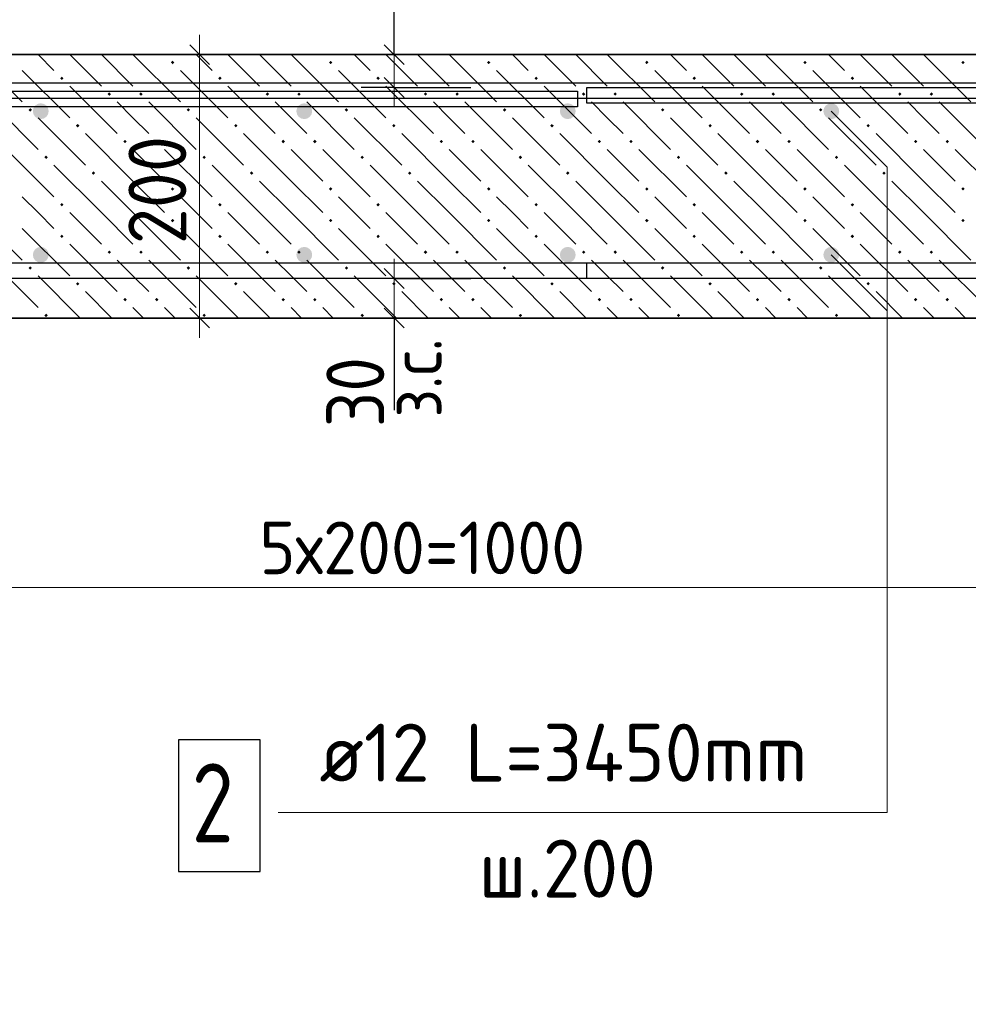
# Model space of a CAD drawing. Header units: millimetres. Extents: x 0 to 21000, y -5 to 14850.
# Tile 21 of 24: x 16320 to 18120, y 11441 to 13310. Entities that reach past the tile are written whole.
import ezdxf

# ---------------------------------------------------------------- set-up
doc = ezdxf.new("R2010")
doc.units = ezdxf.units.MM
for name, color, linetype, lineweight in [('Армирование стержнями_ общее', 7, 'Continuous', 25), ('Обрамление Г-обр.', 7, 'Continuous', 25), ('Обрамление П-обр. равн.', 7, 'Continuous', 25), ('Позиционная метка линия выноска', 7, 'Continuous', 13), ('Размерная линия_ общее', 7, 'Continuous', 13), ('Фоновоя арматура Х1', 7, 'Continuous', 25)]:
    doc.layers.add(name, color=color, linetype=linetype, lineweight=lineweight)
doc.layers.add('ЖБ Лестница', color=7, linetype='Continuous', lineweight=25, true_color=0xe0e0ff)
doc.layers.add('Размерная выноска', color=7, linetype='Continuous')
doc.styles.add('ISOCPEUR', font='txt')

msp = doc.modelspace()

# ---------------------------------------------------------------- hatches: boundary and pattern name
at = {"layer": 'ЖБ Лестница', "linetype": 'Continuous', "lineweight": 18, "transparency": 33554687}
for points in [[(16606.9, 13228.5), (16610.1, 13231.7), (16613.4, 13228.5), (16610.1, 13225.2)], [(16906.9, 13228.5), (16910.1, 13231.7), (16913.4, 13228.5), (16910.1, 13225.2)], [(17206.9, 13228.5), (17210.1, 13231.7), (17213.4, 13228.5), (17210.1, 13225.2)], [(17506.9, 13228.5), (17510.1, 13231.7), (17513.4, 13228.5), (17510.1, 13225.2)], [(17806.9, 13228.5), (17810.1, 13231.7), (17813.4, 13228.5), (17810.1, 13225.2)], [(18106.9, 13228.5), (18110.1, 13231.7), (18113.4, 13228.5), (18110.1, 13225.2)], [(16396.9, 13198.5), (16400.1, 13201.7), (16403.4, 13198.5), (16400.1, 13195.2)], [(16696.9, 13198.5), (16700.1, 13201.7), (16703.4, 13198.5), (16700.1, 13195.2)], [(16996.9, 13198.5), (17000.1, 13201.7), (17003.4, 13198.5), (17000.1, 13195.2)], [(17296.9, 13198.5), (17300.1, 13201.7), (17303.4, 13198.5), (17300.1, 13195.2)], [(17596.9, 13198.5), (17600.1, 13201.7), (17603.4, 13198.5), (17600.1, 13195.2)], [(17896.9, 13198.5), (17900.1, 13201.7), (17903.4, 13198.5), (17900.1, 13195.2)], [(16486.9, 13168.5), (16490.1, 13171.7), (16493.4, 13168.5), (16490.1, 13165.2)], [(16546.9, 13168.5), (16550.1, 13171.7), (16553.4, 13168.5), (16550.1, 13165.2)], [(16786.9, 13168.5), (16790.1, 13171.7), (16793.4, 13168.5), (16790.1, 13165.2)], [(16846.9, 13168.5), (16850.1, 13171.7), (16853.4, 13168.5), (16850.1, 13165.2)], [(17086.9, 13168.5), (17090.1, 13171.7), (17093.4, 13168.5), (17090.1, 13165.2)], [(17146.9, 13168.5), (17150.1, 13171.7), (17153.4, 13168.5), (17150.1, 13165.2)], [(17386.9, 13168.5), (17390.1, 13171.7), (17393.4, 13168.5), (17390.1, 13165.2)], [(17446.9, 13168.5), (17450.1, 13171.7), (17453.4, 13168.5), (17450.1, 13165.2)], [(17686.9, 13168.5), (17690.1, 13171.7), (17693.4, 13168.5), (17690.1, 13165.2)], [(17746.9, 13168.5), (17750.1, 13171.7), (17753.4, 13168.5), (17750.1, 13165.2)], [(17986.9, 13168.5), (17990.1, 13171.7), (17993.4, 13168.5), (17990.1, 13165.2)], [(18046.9, 13168.5), (18050.1, 13171.7), (18053.4, 13168.5), (18050.1, 13165.2)], [(16336.9, 13138.5), (16340.1, 13141.7), (16343.4, 13138.5), (16340.1, 13135.2)], [(16636.9, 13138.5), (16640.1, 13141.7), (16643.4, 13138.5), (16640.1, 13135.2)], [(16936.9, 13138.5), (16940.1, 13141.7), (16943.4, 13138.5), (16940.1, 13135.2)], [(17236.9, 13138.5), (17240.1, 13141.7), (17243.4, 13138.5), (17240.1, 13135.2)], [(17536.9, 13138.5), (17540.1, 13141.7), (17543.4, 13138.5), (17540.1, 13135.2)], [(17836.9, 13138.5), (17840.1, 13141.7), (17843.4, 13138.5), (17840.1, 13135.2)], [(16426.9, 13108.5), (16430.1, 13111.7), (16433.4, 13108.5), (16430.1, 13105.2)], [(16726.9, 13108.5), (16730.1, 13111.7), (16733.4, 13108.5), (16730.1, 13105.2)], [(17026.9, 13108.5), (17030.1, 13111.7), (17033.4, 13108.5), (17030.1, 13105.2)], [(17326.9, 13108.5), (17330.1, 13111.7), (17333.4, 13108.5), (17330.1, 13105.2)], [(17626.9, 13108.5), (17630.1, 13111.7), (17633.4, 13108.5), (17630.1, 13105.2)], [(17926.9, 13108.5), (17930.1, 13111.7), (17933.4, 13108.5), (17930.1, 13105.2)], [(16516.9, 13078.5), (16520.1, 13081.7), (16523.4, 13078.5), (16520.1, 13075.2)], [(16576.9, 13078.5), (16580.1, 13081.7), (16583.4, 13078.5), (16580.1, 13075.2)], [(16816.9, 13078.5), (16820.1, 13081.7), (16823.4, 13078.5), (16820.1, 13075.2)], [(16876.9, 13078.5), (16880.1, 13081.7), (16883.4, 13078.5), (16880.1, 13075.2)], [(17116.9, 13078.5), (17120.1, 13081.7), (17123.4, 13078.5), (17120.1, 13075.2)], [(17176.9, 13078.5), (17180.1, 13081.7), (17183.4, 13078.5), (17180.1, 13075.2)], [(17416.9, 13078.5), (17420.1, 13081.7), (17423.4, 13078.5), (17420.1, 13075.2)], [(17476.9, 13078.5), (17480.1, 13081.7), (17483.4, 13078.5), (17480.1, 13075.2)], [(17716.9, 13078.5), (17720.1, 13081.7), (17723.4, 13078.5), (17720.1, 13075.2)], [(17776.9, 13078.5), (17780.1, 13081.7), (17783.4, 13078.5), (17780.1, 13075.2)], [(18016.9, 13078.5), (18020.1, 13081.7), (18023.4, 13078.5), (18020.1, 13075.2)], [(18076.9, 13078.5), (18080.1, 13081.7), (18083.4, 13078.5), (18080.1, 13075.2)], [(16366.9, 13048.5), (16370.1, 13051.7), (16373.4, 13048.5), (16370.1, 13045.2)], [(16666.9, 13048.5), (16670.1, 13051.7), (16673.4, 13048.5), (16670.1, 13045.2)], [(16966.9, 13048.5), (16970.1, 13051.7), (16973.4, 13048.5), (16970.1, 13045.2)], [(17266.9, 13048.5), (17270.1, 13051.7), (17273.4, 13048.5), (17270.1, 13045.2)], [(17566.9, 13048.5), (17570.1, 13051.7), (17573.4, 13048.5), (17570.1, 13045.2)], [(17866.9, 13048.5), (17870.1, 13051.7), (17873.4, 13048.5), (17870.1, 13045.2)], [(16456.9, 13018.5), (16460.1, 13021.7), (16463.4, 13018.5), (16460.1, 13015.2)], [(16756.9, 13018.5), (16760.1, 13021.7), (16763.4, 13018.5), (16760.1, 13015.2)], [(17056.9, 13018.5), (17060.1, 13021.7), (17063.4, 13018.5), (17060.1, 13015.2)], [(17356.9, 13018.5), (17360.1, 13021.7), (17363.4, 13018.5), (17360.1, 13015.2)], [(17656.9, 13018.5), (17660.1, 13021.7), (17663.4, 13018.5), (17660.1, 13015.2)], [(17956.9, 13018.5), (17960.1, 13021.7), (17963.4, 13018.5), (17960.1, 13015.2)], [(16606.9, 12988.5), (16610.1, 12991.7), (16613.4, 12988.5), (16610.1, 12985.2)], [(16906.9, 12988.5), (16910.1, 12991.7), (16913.4, 12988.5), (16910.1, 12985.2)], [(17206.9, 12988.5), (17210.1, 12991.7), (17213.4, 12988.5), (17210.1, 12985.2)], [(17506.9, 12988.5), (17510.1, 12991.7), (17513.4, 12988.5), (17510.1, 12985.2)], [(17806.9, 12988.5), (17810.1, 12991.7), (17813.4, 12988.5), (17810.1, 12985.2)], [(18106.9, 12988.5), (18110.1, 12991.7), (18113.4, 12988.5), (18110.1, 12985.2)], [(16396.9, 12958.5), (16400.1, 12961.7), (16403.4, 12958.5), (16400.1, 12955.2)], [(16696.9, 12958.5), (16700.1, 12961.7), (16703.4, 12958.5), (16700.1, 12955.2)], [(16996.9, 12958.5), (17000.1, 12961.7), (17003.4, 12958.5), (17000.1, 12955.2)], [(17296.9, 12958.5), (17300.1, 12961.7), (17303.4, 12958.5), (17300.1, 12955.2)], [(17596.9, 12958.5), (17600.1, 12961.7), (17603.4, 12958.5), (17600.1, 12955.2)], [(17896.9, 12958.5), (17900.1, 12961.7), (17903.4, 12958.5), (17900.1, 12955.2)], [(16606.9, 12928.5), (16610.1, 12931.7), (16613.4, 12928.5), (16610.1, 12925.2)], [(16906.9, 12928.5), (16910.1, 12931.7), (16913.4, 12928.5), (16910.1, 12925.2)], [(17206.9, 12928.5), (17210.1, 12931.7), (17213.4, 12928.5), (17210.1, 12925.2)], [(17506.9, 12928.5), (17510.1, 12931.7), (17513.4, 12928.5), (17510.1, 12925.2)], [(17806.9, 12928.5), (17810.1, 12931.7), (17813.4, 12928.5), (17810.1, 12925.2)], [(18106.9, 12928.5), (18110.1, 12931.7), (18113.4, 12928.5), (18110.1, 12925.2)], [(16396.9, 12898.5), (16400.1, 12901.7), (16403.4, 12898.5), (16400.1, 12895.2)], [(16696.9, 12898.5), (16700.1, 12901.7), (16703.4, 12898.5), (16700.1, 12895.2)], [(16996.9, 12898.5), (17000.1, 12901.7), (17003.4, 12898.5), (17000.1, 12895.2)], [(17296.9, 12898.5), (17300.1, 12901.7), (17303.4, 12898.5), (17300.1, 12895.2)], [(17596.9, 12898.5), (17600.1, 12901.7), (17603.4, 12898.5), (17600.1, 12895.2)], [(17896.9, 12898.5), (17900.1, 12901.7), (17903.4, 12898.5), (17900.1, 12895.2)], [(16486.9, 12868.5), (16490.1, 12871.7), (16493.4, 12868.5), (16490.1, 12865.2)], [(16546.9, 12868.5), (16550.1, 12871.7), (16553.4, 12868.5), (16550.1, 12865.2)], [(16786.9, 12868.5), (16790.1, 12871.7), (16793.4, 12868.5), (16790.1, 12865.2)], [(16846.9, 12868.5), (16850.1, 12871.7), (16853.4, 12868.5), (16850.1, 12865.2)], [(17086.9, 12868.5), (17090.1, 12871.7), (17093.4, 12868.5), (17090.1, 12865.2)], [(17146.9, 12868.5), (17150.1, 12871.7), (17153.4, 12868.5), (17150.1, 12865.2)], [(17386.9, 12868.5), (17390.1, 12871.7), (17393.4, 12868.5), (17390.1, 12865.2)], [(17446.9, 12868.5), (17450.1, 12871.7), (17453.4, 12868.5), (17450.1, 12865.2)], [(17686.9, 12868.5), (17690.1, 12871.7), (17693.4, 12868.5), (17690.1, 12865.2)], [(17746.9, 12868.5), (17750.1, 12871.7), (17753.4, 12868.5), (17750.1, 12865.2)], [(17986.9, 12868.5), (17990.1, 12871.7), (17993.4, 12868.5), (17990.1, 12865.2)], [(18046.9, 12868.5), (18050.1, 12871.7), (18053.4, 12868.5), (18050.1, 12865.2)], [(16336.9, 12838.5), (16340.1, 12841.7), (16343.4, 12838.5), (16340.1, 12835.2)], [(16636.9, 12838.5), (16640.1, 12841.7), (16643.4, 12838.5), (16640.1, 12835.2)], [(16936.9, 12838.5), (16940.1, 12841.7), (16943.4, 12838.5), (16940.1, 12835.2)], [(17236.9, 12838.5), (17240.1, 12841.7), (17243.4, 12838.5), (17240.1, 12835.2)], [(17536.9, 12838.5), (17540.1, 12841.7), (17543.4, 12838.5), (17540.1, 12835.2)], [(17836.9, 12838.5), (17840.1, 12841.7), (17843.4, 12838.5), (17840.1, 12835.2)], [(16426.9, 12808.5), (16430.1, 12811.7), (16433.4, 12808.5), (16430.1, 12805.2)], [(16726.9, 12808.5), (16730.1, 12811.7), (16733.4, 12808.5), (16730.1, 12805.2)], [(17026.9, 12808.5), (17030.1, 12811.7), (17033.4, 12808.5), (17030.1, 12805.2)], [(17326.9, 12808.5), (17330.1, 12811.7), (17333.4, 12808.5), (17330.1, 12805.2)], [(17626.9, 12808.5), (17630.1, 12811.7), (17633.4, 12808.5), (17630.1, 12805.2)], [(17926.9, 12808.5), (17930.1, 12811.7), (17933.4, 12808.5), (17930.1, 12805.2)], [(16516.9, 12778.5), (16520.1, 12781.7), (16523.4, 12778.5), (16520.1, 12775.2)], [(16576.9, 12778.5), (16580.1, 12781.7), (16583.4, 12778.5), (16580.1, 12775.2)], [(16816.9, 12778.5), (16820.1, 12781.7), (16823.4, 12778.5), (16820.1, 12775.2)], [(16876.9, 12778.5), (16880.1, 12781.7), (16883.4, 12778.5), (16880.1, 12775.2)], [(17116.9, 12778.5), (17120.1, 12781.7), (17123.4, 12778.5), (17120.1, 12775.2)], [(17176.9, 12778.5), (17180.1, 12781.7), (17183.4, 12778.5), (17180.1, 12775.2)], [(17416.9, 12778.5), (17420.1, 12781.7), (17423.4, 12778.5), (17420.1, 12775.2)], [(17476.9, 12778.5), (17480.1, 12781.7), (17483.4, 12778.5), (17480.1, 12775.2)], [(17716.9, 12778.5), (17720.1, 12781.7), (17723.4, 12778.5), (17720.1, 12775.2)], [(17776.9, 12778.5), (17780.1, 12781.7), (17783.4, 12778.5), (17780.1, 12775.2)], [(18016.9, 12778.5), (18020.1, 12781.7), (18023.4, 12778.5), (18020.1, 12775.2)], [(18076.9, 12778.5), (18080.1, 12781.7), (18083.4, 12778.5), (18080.1, 12775.2)], [(16366.9, 12748.5), (16370.1, 12751.7), (16373.4, 12748.5), (16370.1, 12745.2)], [(16666.9, 12748.5), (16670.1, 12751.7), (16673.4, 12748.5), (16670.1, 12745.2)], [(16966.9, 12748.5), (16970.1, 12751.7), (16973.4, 12748.5), (16970.1, 12745.2)], [(17266.9, 12748.5), (17270.1, 12751.7), (17273.4, 12748.5), (17270.1, 12745.2)], [(17566.9, 12748.5), (17570.1, 12751.7), (17573.4, 12748.5), (17570.1, 12745.2)], [(17866.9, 12748.5), (17870.1, 12751.7), (17873.4, 12748.5), (17870.1, 12745.2)]]:
    msp.add_hatch(color=7, dxfattribs=at).paths.add_polyline_path(points, flags=16)
at = {"layer": 'Фоновоя арматура Х1', "linetype": 'Continuous', "lineweight": 35, "transparency": 33554687}
for points in [[(16375.1, 13136), (16374, 13141.7), (16370.7, 13146.6), (16365.9, 13149.8), (16360.1, 13151), (16354.4, 13149.8), (16349.5, 13146.6), (16346.3, 13141.7), (16345.1, 13136), (16346.3, 13130.2), (16349.5, 13125.4), (16354.4, 13122.1), (16360.1, 13121), (16365.9, 13122.1), (16370.7, 13125.4), (16374, 13130.2)], [(16875.1, 13136), (16874, 13141.7), (16870.7, 13146.6), (16865.9, 13149.8), (16860.1, 13151), (16854.4, 13149.8), (16849.5, 13146.6), (16846.3, 13141.7), (16845.1, 13136), (16846.3, 13130.2), (16849.5, 13125.4), (16854.4, 13122.1), (16860.1, 13121), (16865.9, 13122.1), (16870.7, 13125.4), (16874, 13130.2)], [(17375.1, 13136), (17374, 13141.7), (17370.7, 13146.6), (17365.9, 13149.8), (17360.1, 13151), (17354.4, 13149.8), (17349.5, 13146.6), (17346.3, 13141.7), (17345.1, 13136), (17346.3, 13130.2), (17349.5, 13125.4), (17354.4, 13122.1), (17360.1, 13121), (17365.9, 13122.1), (17370.7, 13125.4), (17374, 13130.2)], [(17875.1, 13136), (17874, 13141.7), (17870.7, 13146.6), (17865.9, 13149.8), (17860.1, 13151), (17854.4, 13149.8), (17849.5, 13146.6), (17846.3, 13141.7), (17845.1, 13136), (17846.3, 13130.2), (17849.5, 13125.4), (17854.4, 13122.1), (17860.1, 13121), (17865.9, 13122.1), (17870.7, 13125.4), (17874, 13130.2)], [(16375.1, 12863.5), (16374, 12869.2), (16370.7, 12874.1), (16365.9, 12877.3), (16360.1, 12878.5), (16354.4, 12877.3), (16349.5, 12874.1), (16346.3, 12869.2), (16345.1, 12863.5), (16346.3, 12857.7), (16349.5, 12852.8), (16354.4, 12849.6), (16360.1, 12848.5), (16365.9, 12849.6), (16370.7, 12852.8), (16374, 12857.7)], [(16875.1, 12863.5), (16874, 12869.2), (16870.7, 12874.1), (16865.9, 12877.3), (16860.1, 12878.5), (16854.4, 12877.3), (16849.5, 12874.1), (16846.3, 12869.2), (16845.1, 12863.5), (16846.3, 12857.7), (16849.5, 12852.8), (16854.4, 12849.6), (16860.1, 12848.5), (16865.9, 12849.6), (16870.7, 12852.8), (16874, 12857.7)], [(17375.1, 12863.5), (17374, 12869.2), (17370.7, 12874.1), (17365.9, 12877.3), (17360.1, 12878.5), (17354.4, 12877.3), (17349.5, 12874.1), (17346.3, 12869.2), (17345.1, 12863.5), (17346.3, 12857.7), (17349.5, 12852.8), (17354.4, 12849.6), (17360.1, 12848.5), (17365.9, 12849.6), (17370.7, 12852.8), (17374, 12857.7)], [(17875.1, 12863.5), (17874, 12869.2), (17870.7, 12874.1), (17865.9, 12877.3), (17860.1, 12878.5), (17854.4, 12877.3), (17849.5, 12874.1), (17846.3, 12869.2), (17845.1, 12863.5), (17846.3, 12857.7), (17849.5, 12852.8), (17854.4, 12849.6), (17860.1, 12848.5), (17865.9, 12849.6), (17870.7, 12852.8), (17874, 12857.7)]]:
    msp.add_hatch(color=7, dxfattribs=at).paths.add_polyline_path(points)

# ---------------------------------------------------------------- linework, layer by layer
at = {"layer": 'Армирование стержнями_ общее', "color": 7, "linetype": 'Continuous', "lineweight": 25, "transparency": 33554687}
for points in [[(5849.4, 8364.5), (15479, 13179.4), (15484.2, 13181.7), (15489.5, 13183.8), (15495, 13185.5), (15500.5, 13187), (15506.2, 13188.2), (15511.9, 13189), (15517.6, 13189.6), (15523.2, 13189.8), (18922.6, 13189.8), (18922.6, 13159.8)], [(6474.8, 8349.1), (16103.8, 13163.7), (16109, 13166), (16114.3, 13168), (16119.8, 13169.8), (16125.4, 13171.3), (16131, 13172.4), (16136.7, 13173.3), (16142.4, 13173.8), (16148, 13174.1), (17378.3, 13174.1), (17378.3, 13144.1), (16148.6, 13144.1), (16144.4, 13143.9), (16140.3, 13143.5), (16136.3, 13142.9), (16132.3, 13142.1), (16128.3, 13141), (16124.4, 13139.7), (16120.5, 13138.3), (16116.7, 13136.5), (6487.6, 8322)], [(18922.6, 13159.8), (15523.8, 13159.8), (15519.6, 13159.6), (15515.5, 13159.2), (15511.5, 13158.6), (15507.4, 13157.8), (15503.5, 13156.7), (15499.6, 13155.5), (15495.7, 13154), (15491.9, 13152.3), (5862.2, 8337.4)]]:
    msp.add_lwpolyline(points, dxfattribs=at)
at = {"layer": 'ЖБ Лестница', "color": 7, "linetype": 'Continuous', "lineweight": 35, "transparency": 33554687}
for p, q in [((18485.1, 13243.5), (14735.1, 13243.5)), ((15485.1, 12743.5), (18485.1, 12743.5))]:
    msp.add_line(p, q, dxfattribs=at)
at = {"layer": 'ЖБ Лестница', "color": 9, "linetype": 'Continuous', "lineweight": 18, "true_color": 0xc7c7c7, "transparency": 33554687}
for p, q in [((16235.1, 13243.5), (16325.1, 13153.5)), ((16385.1, 13213.5), (16355.1, 13243.5)), ((16415.1, 13243.5), (16475.1, 13183.5)), ((16475.1, 13243.5), (16535.1, 13183.5)), ((16535.1, 13243.5), (16625.1, 13153.5)), ((16685.1, 13213.5), (16655.1, 13243.5)), ((16715.1, 13243.5), (16775.1, 13183.5)), ((16775.1, 13243.5), (16835.1, 13183.5)), ((16835.1, 13243.5), (16925.1, 13153.5)), ((16985.1, 13213.5), (16955.1, 13243.5)), ((17015.1, 13243.5), (17075.1, 13183.5)), ((17075.1, 13243.5), (17135.1, 13183.5)), ((17135.1, 13243.5), (17225.1, 13153.5)), ((17285.1, 13213.5), (17255.1, 13243.5)), ((17315.1, 13243.5), (17375.1, 13183.5)), ((17375.1, 13243.5), (17435.1, 13183.5)), ((17435.1, 13243.5), (17525.1, 13153.5)), ((17585.1, 13213.5), (17555.1, 13243.5)), ((17615.1, 13243.5), (17675.1, 13183.5)), ((17675.1, 13243.5), (17735.1, 13183.5)), ((17735.1, 13243.5), (17825.1, 13153.5)), ((17885.1, 13213.5), (17855.1, 13243.5)), ((17915.1, 13243.5), (17975.1, 13183.5)), ((17975.1, 13243.5), (18035.1, 13183.5)), ((18035.1, 13243.5), (18125.1, 13153.5)), ((16325.1, 13213.5), (16415.1, 13123.5)), ((16625.1, 13213.5), (16715.1, 13123.5)), ((16925.1, 13213.5), (17015.1, 13123.5)), ((17225.1, 13213.5), (17315.1, 13123.5)), ((17525.1, 13213.5), (17615.1, 13123.5)), ((17825.1, 13213.5), (17915.1, 13123.5)), ((16415.1, 13183.5), (16505.1, 13093.5)), ((16715.1, 13183.5), (16805.1, 13093.5)), ((17015.1, 13183.5), (17105.1, 13093.5)), ((17315.1, 13183.5), (17405.1, 13093.5)), ((17615.1, 13183.5), (17705.1, 13093.5)), ((17915.1, 13183.5), (18005.1, 13093.5)), ((16265.1, 13153.5), (16355.1, 13063.5)), ((16535.1, 13123.5), (16505.1, 13153.5)), ((16565.1, 13153.5), (16655.1, 13063.5)), ((16835.1, 13123.5), (16805.1, 13153.5)), ((16865.1, 13153.5), (16955.1, 13063.5)), ((17135.1, 13123.5), (17105.1, 13153.5)), ((17165.1, 13153.5), (17255.1, 13063.5)), ((17435.1, 13123.5), (17405.1, 13153.5)), ((17465.1, 13153.5), (17555.1, 13063.5)), ((17735.1, 13123.5), (17705.1, 13153.5)), ((17765.1, 13153.5), (17855.1, 13063.5)), ((18035.1, 13123.5), (18005.1, 13153.5)), ((18065.1, 13153.5), (18155.1, 13063.5)), ((16355.1, 13123.5), (16445.1, 13033.5)), ((16565.1, 13093.5), (16535.1, 13123.5)), ((16655.1, 13123.5), (16745.1, 13033.5)), ((16865.1, 13093.5), (16835.1, 13123.5)), ((16955.1, 13123.5), (17045.1, 13033.5)), ((17165.1, 13093.5), (17135.1, 13123.5)), ((17255.1, 13123.5), (17345.1, 13033.5)), ((17465.1, 13093.5), (17435.1, 13123.5)), ((17555.1, 13123.5), (17645.1, 13033.5)), ((17765.1, 13093.5), (17735.1, 13123.5)), ((17855.1, 13123.5), (17945.1, 13033.5)), ((18065.1, 13093.5), (18035.1, 13123.5)), ((16535.1, 13003.5), (16445.1, 13093.5)), ((16835.1, 13003.5), (16745.1, 13093.5)), ((17135.1, 13003.5), (17045.1, 13093.5)), ((17435.1, 13003.5), (17345.1, 13093.5)), ((17735.1, 13003.5), (17645.1, 13093.5)), ((18035.1, 13003.5), (17945.1, 13093.5)), ((16295.1, 13063.5), (16385.1, 12973.5)), ((16535.1, 13063.5), (16595.1, 13003.5)), ((16595.1, 13063.5), (16685.1, 12973.5)), ((16835.1, 13063.5), (16895.1, 13003.5)), ((16895.1, 13063.5), (16985.1, 12973.5)), ((17135.1, 13063.5), (17195.1, 13003.5)), ((17195.1, 13063.5), (17285.1, 12973.5)), ((17435.1, 13063.5), (17495.1, 13003.5)), ((17495.1, 13063.5), (17585.1, 12973.5)), ((17735.1, 13063.5), (17795.1, 13003.5)), ((17795.1, 13063.5), (17885.1, 12973.5)), ((18035.1, 13063.5), (18095.1, 13003.5)), ((18095.1, 13063.5), (18185.1, 12973.5)), ((16475.1, 12943.5), (16385.1, 13033.5)), ((16775.1, 12943.5), (16685.1, 13033.5)), ((17075.1, 12943.5), (16985.1, 13033.5)), ((17375.1, 12943.5), (17285.1, 13033.5)), ((17675.1, 12943.5), (17585.1, 13033.5)), ((17975.1, 12943.5), (17885.1, 13033.5)), ((16475.1, 13003.5), (16535.1, 12943.5)), ((16535.1, 13003.5), (16595.1, 12943.5)), ((16775.1, 13003.5), (16835.1, 12943.5)), ((16835.1, 13003.5), (16895.1, 12943.5)), ((17075.1, 13003.5), (17135.1, 12943.5)), ((17135.1, 13003.5), (17195.1, 12943.5)), ((17375.1, 13003.5), (17435.1, 12943.5)), ((17435.1, 13003.5), (17495.1, 12943.5)), ((17675.1, 13003.5), (17735.1, 12943.5)), ((17735.1, 13003.5), (17795.1, 12943.5)), ((17975.1, 13003.5), (18035.1, 12943.5)), ((18035.1, 13003.5), (18095.1, 12943.5)), ((16355.1, 12943.5), (16325.1, 12973.5)), ((16655.1, 12943.5), (16625.1, 12973.5)), ((16955.1, 12943.5), (16925.1, 12973.5)), ((17255.1, 12943.5), (17225.1, 12973.5)), ((17555.1, 12943.5), (17525.1, 12973.5)), ((17855.1, 12943.5), (17825.1, 12973.5)), ((16235.1, 12943.5), (16325.1, 12853.5)), ((16385.1, 12913.5), (16355.1, 12943.5)), ((16415.1, 12943.5), (16475.1, 12883.5)), ((16475.1, 12943.5), (16535.1, 12883.5)), ((16535.1, 12943.5), (16625.1, 12853.5)), ((16685.1, 12913.5), (16655.1, 12943.5)), ((16715.1, 12943.5), (16775.1, 12883.5)), ((16775.1, 12943.5), (16835.1, 12883.5)), ((16835.1, 12943.5), (16925.1, 12853.5)), ((16985.1, 12913.5), (16955.1, 12943.5)), ((17015.1, 12943.5), (17075.1, 12883.5)), ((17075.1, 12943.5), (17135.1, 12883.5)), ((17135.1, 12943.5), (17225.1, 12853.5)), ((17285.1, 12913.5), (17255.1, 12943.5)), ((17315.1, 12943.5), (17375.1, 12883.5)), ((17375.1, 12943.5), (17435.1, 12883.5)), ((17435.1, 12943.5), (17525.1, 12853.5)), ((17585.1, 12913.5), (17555.1, 12943.5)), ((17615.1, 12943.5), (17675.1, 12883.5)), ((17675.1, 12943.5), (17735.1, 12883.5)), ((17735.1, 12943.5), (17825.1, 12853.5)), ((17885.1, 12913.5), (17855.1, 12943.5)), ((17915.1, 12943.5), (17975.1, 12883.5)), ((17975.1, 12943.5), (18035.1, 12883.5)), ((18035.1, 12943.5), (18125.1, 12853.5)), ((16325.1, 12913.5), (16415.1, 12823.5)), ((16625.1, 12913.5), (16715.1, 12823.5)), ((16925.1, 12913.5), (17015.1, 12823.5)), ((17225.1, 12913.5), (17315.1, 12823.5)), ((17525.1, 12913.5), (17615.1, 12823.5)), ((17825.1, 12913.5), (17915.1, 12823.5)), ((16415.1, 12883.5), (16505.1, 12793.5)), ((16715.1, 12883.5), (16805.1, 12793.5)), ((17015.1, 12883.5), (17105.1, 12793.5)), ((17315.1, 12883.5), (17405.1, 12793.5)), ((17615.1, 12883.5), (17705.1, 12793.5)), ((17915.1, 12883.5), (18005.1, 12793.5)), ((16265.1, 12853.5), (16355.1, 12763.5)), ((16535.1, 12823.5), (16505.1, 12853.5)), ((16565.1, 12853.5), (16655.1, 12763.5)), ((16835.1, 12823.5), (16805.1, 12853.5)), ((16865.1, 12853.5), (16955.1, 12763.5)), ((17135.1, 12823.5), (17105.1, 12853.5)), ((17165.1, 12853.5), (17255.1, 12763.5)), ((17435.1, 12823.5), (17405.1, 12853.5)), ((17465.1, 12853.5), (17555.1, 12763.5)), ((17735.1, 12823.5), (17705.1, 12853.5)), ((17765.1, 12853.5), (17855.1, 12763.5)), ((18035.1, 12823.5), (18005.1, 12853.5)), ((18065.1, 12853.5), (18155.1, 12763.5)), ((16355.1, 12823.5), (16435.1, 12743.5)), ((16565.1, 12793.5), (16535.1, 12823.5)), ((16655.1, 12823.5), (16735.1, 12743.5)), ((16865.1, 12793.5), (16835.1, 12823.5)), ((16955.1, 12823.5), (17035.1, 12743.5)), ((17165.1, 12793.5), (17135.1, 12823.5)), ((17255.1, 12823.5), (17335.1, 12743.5)), ((17465.1, 12793.5), (17435.1, 12823.5)), ((17555.1, 12823.5), (17635.1, 12743.5)), ((17765.1, 12793.5), (17735.1, 12823.5)), ((17855.1, 12823.5), (17935.1, 12743.5)), ((18065.1, 12793.5), (18035.1, 12823.5)), ((16495.1, 12743.5), (16445.1, 12793.5)), ((16795.1, 12743.5), (16745.1, 12793.5)), ((17095.1, 12743.5), (17045.1, 12793.5)), ((17395.1, 12743.5), (17345.1, 12793.5)), ((17695.1, 12743.5), (17645.1, 12793.5)), ((17995.1, 12743.5), (17945.1, 12793.5)), ((16535.1, 12763.5), (16555.1, 12743.5)), ((16595.1, 12763.5), (16615.1, 12743.5)), ((16835.1, 12763.5), (16855.1, 12743.5)), ((16895.1, 12763.5), (16915.1, 12743.5)), ((17135.1, 12763.5), (17155.1, 12743.5)), ((17195.1, 12763.5), (17215.1, 12743.5)), ((17435.1, 12763.5), (17455.1, 12743.5)), ((17495.1, 12763.5), (17515.1, 12743.5)), ((17735.1, 12763.5), (17755.1, 12743.5)), ((17795.1, 12763.5), (17815.1, 12743.5)), ((18035.1, 12763.5), (18055.1, 12743.5)), ((18095.1, 12763.5), (18115.1, 12743.5))]:
    msp.add_line(p, q, dxfattribs=at)
at = {"layer": 'Обрамление Г-обр.', "color": 38, "linetype": 'Continuous', "lineweight": 25, "true_color": 0x5f1e0f, "transparency": 33554687}
msp.add_lwpolyline([(13713.2, 12287.6), (14814, 12838), (14819.2, 12840.3), (14824.5, 12842.4), (14830, 12844.2), (14835.5, 12845.7), (14841.2, 12846.8), (14846.9, 12847.7), (14852.6, 12848.2), (14858.2, 12848.5), (18922.6, 12848.5), (18922.6, 12818.5), (14858.8, 12818.5), (14854.6, 12818.3), (14850.5, 12817.9), (14846.4, 12817.3), (14842.4, 12816.4), (14838.5, 12815.4), (14834.6, 12814.1), (14830.7, 12812.6), (14826.9, 12810.9), (13726.6, 12260.8), (13713.2, 12287.6)], dxfattribs=at)
at = {"layer": 'Обрамление П-обр. равн.', "color": 38, "linetype": 'Continuous', "lineweight": 25, "true_color": 0x5f1e0f, "transparency": 33554687}
for points in [[(17396.2, 13181), (18822.6, 13181)], [(18820.5, 13151), (17396.2, 13151), (17396.2, 13181)], [(18822.6, 12818.5), (17396.2, 12818.5), (17396.2, 12848.5), (18820.5, 12848.5)]]:
    msp.add_lwpolyline(points, dxfattribs=at)
at = {"layer": 'Позиционная метка линия выноска', "color": 7, "linetype": 'Continuous', "lineweight": 13, "transparency": 33554687}
msp.add_line((17860.1, 12863.5), (17966.2, 12757.4), dxfattribs=at)
msp.add_lwpolyline([(17860.1, 13136), (17966.2, 13029.9), (17966.2, 11804.9), (16810.7, 11804.9)], dxfattribs=at)
at = {"layer": 'Размерная выноска', "color": 7, "linetype": 'Continuous', "lineweight": -3, "transparency": 33554687}
for p, q in [((17030.7, 13243.5), (17030.7, 13451)), ((17030.7, 12743.5), (17030.7, 12568.5))]:
    msp.add_line(p, q, dxfattribs=at)
at = {"layer": 'Размерная линия_ общее', "color": 7, "linetype": 'Continuous', "lineweight": 13, "transparency": 33554687}
for p, q in [((16661.4, 13243.5), (16661.4, 13281)), ((17030.7, 13243.5), (17030.7, 13281)), ((17030.7, 13181), (17030.7, 13243.5)), ((17030.7, 13181), (17030.7, 13143.5)), ((17030.7, 12818.5), (17030.7, 12856)), ((17030.7, 12818.5), (17030.7, 12743.5)), ((16661.4, 12743.5), (16661.4, 12706)), ((17030.7, 12743.5), (17030.7, 12706)), ((18360.1, 12232.3), (15860.1, 12232.3))]:
    msp.add_line(p, q, dxfattribs=at)
at = {"layer": 'Размерная линия_ общее', "color": 7, "linetype": 'Continuous', "lineweight": 25, "transparency": 33554687}
for p, q in [((16680.2, 13224.7), (16642.7, 13262.2)), ((17049.5, 13224.7), (17012, 13262.2)), ((17049.5, 13162.2), (17012, 13199.7)), ((17012, 12837.2), (17049.5, 12799.7)), ((16680.2, 12724.7), (16642.7, 12762.2)), ((17012, 12762.2), (17049.5, 12724.7))]:
    msp.add_line(p, q, dxfattribs=at)
at = {"layer": 'Размерная линия_ общее', "color": 253, "linetype": 'Continuous', "lineweight": -3, "true_color": 0xa0a0a0, "transparency": 33554687}
for p, q in [((16661.4, 13243.5), (16598.9, 13243.5)), ((16661.4, 13243.5), (16723.9, 13243.5)), ((16661.4, 13243.5), (16661.4, 13243.5)), ((17030.7, 13243.5), (16968.2, 13243.5)), ((17030.7, 13243.5), (17093.2, 13243.5)), ((17030.7, 13243.5), (17176.4, 13243.5)), ((17030.7, 13181), (16968.2, 13181)), ((17030.7, 13181), (17093.2, 13181)), ((17030.7, 13181), (17176.4, 13181)), ((17030.7, 12818.5), (16968.2, 12818.5)), ((17030.7, 12818.5), (17093.2, 12818.5)), ((17030.7, 12818.5), (17176.4, 12818.5)), ((16661.4, 12743.5), (16598.9, 12743.5)), ((16661.4, 12743.5), (16723.9, 12743.5)), ((16661.4, 12743.5), (16661.4, 12743.5)), ((17030.7, 12743.5), (16968.2, 12743.5)), ((17030.7, 12743.5), (17093.2, 12743.5)), ((17030.7, 12743.5), (17035.9, 12743.5)), ((17135.9, 12743.5), (17176.4, 12743.5))]:
    msp.add_line(p, q, dxfattribs=at)
at = {"layer": 'Размерная линия_ общее', "color": 7, "linetype": 'Continuous', "lineweight": 13, "transparency": 33554687}
msp.add_lwpolyline([(16661.4, 12743.5), (16661.4, 12838.8), (16661.4, 12838.8), (16661.4, 13243.5)], dxfattribs=at)
at = {"layer": 'Фоновоя арматура Х1', "color": 7, "linetype": 'Continuous', "lineweight": 25, "transparency": 33554687}
msp.add_lwpolyline([(16621.4, 11693.2), (16776.3, 11693.2), (16776.3, 11943.2), (16621.4, 11943.2), (16621.4, 11693.2)], dxfattribs=at)

# ---------------------------------------------------------------- texts
at = {"layer": 'Размерная линия_ общее', "color": 7, "linetype": 'Continuous', "lineweight": 25, "transparency": 33554687, "char_height": 110, "attachment_point": 7, "rotation": 90, "style": 'ISOCPEUR'}
for s, insert, width in [('\\W0.91;200', (16636.4, 12883.5), 280.994), ('\\W0.87;30', (17012, 12536.4), 201.962)]:
    msp.add_mtext(s, dxfattribs=dict(at, insert=insert, width=width))
at = {"layer": 'Размерная линия_ общее', "color": 7, "linetype": 'Continuous', "lineweight": 18, "transparency": 33554687, "insert": (17120.9, 12554.6), "char_height": 100, "width": 229.971, "attachment_point": 7, "rotation": 90, "style": 'ISOCPEUR'}
msp.add_mtext('\\W0.90;з.с.', dxfattribs=at)
at = {"layer": 'Размерная линия_ общее', "color": 7, "linetype": 'Continuous', "lineweight": 18, "transparency": 33554687, "insert": (16775.1, 12257.3), "char_height": 100, "width": 726.689, "attachment_point": 7, "style": 'ISOCPEUR'}
msp.add_mtext('\\W0.94;5х200=1000', dxfattribs=at)
at = {"layer": 'Фоновоя арматура Х1', "color": 7, "linetype": 'Continuous', "lineweight": 13, "transparency": 33554687, "attachment_point": 7, "style": 'ISOCPEUR'}
for s, insert, char_height, width in [('\\W0.96;ø12 L=3450mm ', (16888.8, 11863.6), 110, 1086.302), ('\\W0.78;2', (16646.4, 11748.2), 150, 163.203), ('\\W0.95;ш.200 ', (17191.4, 11643.6), 110, 481.061)]:
    msp.add_mtext(s, dxfattribs=dict(at, insert=insert, char_height=char_height, width=width))

doc.saveas('drawing.dxf')
